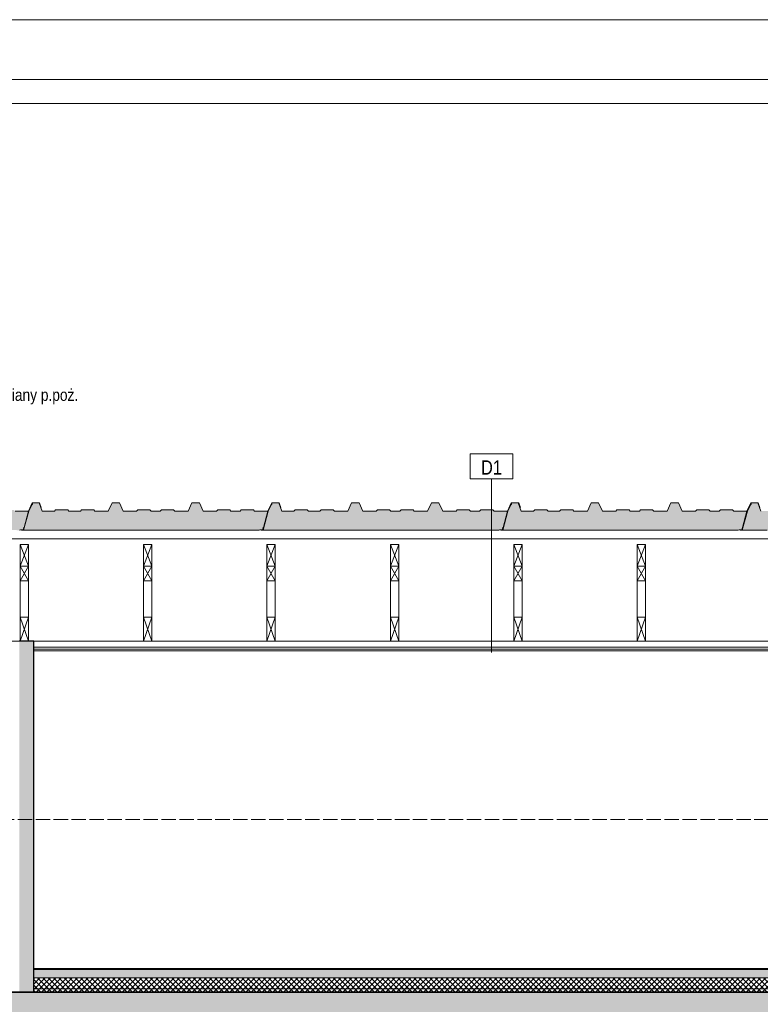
# Model space of a CAD drawing. Header units: millimetres. Extents: x 31175 to 52214, y -18116 to -5516.
# Tile 130 of 155: x 41549 to 42167, y -13252 to -12431. Entities that reach past the tile are written whole.
import ezdxf
from ezdxf import colors
from ezdxf.entities.mleader import LeaderData, LeaderLine
from ezdxf.math import Vec2, Vec3

# ---------------------------------------------------------------- set-up
doc = ezdxf.new("R2010")
doc.units = ezdxf.units.MM
doc.linetypes.add('ACAD_ISO02W100', pattern=[15, 12, -3])
for name, color, linetype, lineweight in [('A-konstrukcja-drewno', 134, 'Continuous', 20), ('A-kreskowanie', 253, 'Continuous', 0), ('A-opis', 130, 'Continuous', 9), ('A-sciana_osłonowa', 152, 'Continuous', 15), ('A_opis_warstw', 220, 'Continuous', 5), ('A_SCIANA_ISTN', 253, 'Continuous', 25), ('A_SCINAN_PROJ_DZIALOWA', 5, 'Continuous', 30), ('A_w_widoku', 253, 'Continuous', 13), ('elewacja_kolor', 253, 'Continuous', 0)]:
    doc.layers.add(name, color=color, linetype=linetype, lineweight=lineweight)
for name, color, linetype, lineweight, true_color in [('A_CIENKA_WARSTWY', 7, 'Continuous', 15, 0x3a3a92), ('A_SCIANA DO WYBURZENIA', 7, 'ACAD_ISO02W100', 18, 0xf7833b), ('r-ramka', 7, 'Continuous', 0, 0x727169), ('S_KRESKOWANIE_SC_ISTN', 7, 'Continuous', 0, 0x878787)]:
    doc.layers.add(name, color=color, linetype=linetype, lineweight=lineweight, true_color=true_color)
doc.styles.get("Standard").update_dxf_attribs({"font": 'ARIALN.TTF'})

msp = doc.modelspace()

# ---------------------------------------------------------------- hatches: boundary and pattern name
at = {"layer": 'A-kreskowanie', "true_color": 0xe06f1f}
h = msp.add_hatch(dxfattribs=at)
h.set_pattern_fill('HONEY', color=32, scale=0.5)
h.set_pattern_definition([(0, (1397.5111, -579.1227), (2.38125, 1.374815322), [1.5875, -3.175]), (120, (1397.5111, -579.1227), (-2.381249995, 1.37481533), [1.5875, -3.175]), (60, (1397.5111, -579.1227), (5e-09, 2.749630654), [-3.175, 1.5875])])
h.paths.add_polyline_path([(41556.03, -12840.84), (41544.93, -12840.84), (41543.93, -12839.84), (41533.83, -12839.84), (41532.83, -12840.84), (41529.01, -12840.84), (41525.2, -12840.84), (41524.2, -12839.84), (41514.1, -12839.84), (41513.1, -12840.84), (41501.95, -12840.84), (41498.81, -12834.02), (41498.53, -12833.84), (41492.83, -12833.84), (41492.54, -12834.02), (41489.41, -12840.84), (41478.26, -12840.84), (41477.26, -12839.84), (41467.16, -12839.84), (41466.16, -12840.84), (41462.34, -12840.84), (41458.53, -12840.84), (41457.53, -12839.84), (41447.43, -12839.84), (41446.43, -12840.84), (41435.28, -12840.84), (41432.14, -12834.02), (41431.86, -12833.84), (41426.16, -12833.84), (41425.88, -12834.02), (41422.74, -12840.84), (41411.59, -12840.84), (41410.59, -12839.84), (41400.49, -12839.84), (41399.49, -12840.84), (41389.89, -12840.84), (41388.89, -12839.84), (41378.79, -12839.84), (41377.79, -12840.84), (41367.59, -12840.84), (41365.11, -12834.02), (41364.84, -12833.84), (41359.84, -12833.84), (41359.56, -12834.02), (41359.27, -12834.63, -0.747137), (41358.87, -12835.5), (41356.35, -12840.9), (41352.08, -12856.84), (41352.81, -12856.84), (41352.81, -12856.64), (41359.48, -12856.64), (41359.48, -12856.84), (41366.14, -12856.84), (41366.14, -12856.64), (41372.81, -12856.64), (41372.81, -12856.84), (41379.47, -12856.84), (41379.47, -12856.64), (41386.14, -12856.64), (41386.14, -12856.84), (41392.81, -12856.84), (41392.81, -12856.64), (41399.47, -12856.64), (41399.47, -12856.84), (41406.14, -12856.84), (41406.14, -12856.64), (41412.81, -12856.64), (41412.81, -12856.84), (41419.47, -12856.84), (41419.47, -12856.64), (41426.14, -12856.64), (41426.14, -12856.84), (41432.81, -12856.84), (41432.81, -12856.64), (41439.47, -12856.64), (41439.47, -12856.84), (41446.14, -12856.84), (41446.14, -12856.64), (41452.81, -12856.64), (41452.81, -12856.84), (41459.47, -12856.84), (41459.47, -12856.64), (41466.14, -12856.64), (41466.14, -12856.84), (41472.81, -12856.84), (41472.81, -12856.64), (41479.47, -12856.64), (41479.47, -12856.84), (41486.14, -12856.84), (41486.14, -12856.64), (41492.81, -12856.64), (41492.81, -12856.84), (41499.47, -12856.84), (41499.47, -12856.64), (41506.14, -12856.64), (41506.14, -12856.84), (41512.81, -12856.84), (41512.81, -12856.64), (41519.47, -12856.64), (41519.47, -12856.84), (41526.14, -12856.84), (41526.14, -12856.64), (41532.81, -12856.64), (41532.81, -12856.84), (41539.47, -12856.84), (41539.47, -12856.64), (41546.14, -12856.64), (41546.14, -12856.84), (41548.76, -12856.84), (41549.36, -12856.37), (41551.67, -12856.37), (41551.92, -12856.17), (41552.39, -12854.43)])
h = msp.add_hatch(dxfattribs=at)
h.set_pattern_fill('HONEY', color=32, scale=0.5)
h.set_pattern_definition([(0, (1597.5111, -579.1227), (2.38125, 1.374815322), [1.5875, -3.175]), (120, (1597.5111, -579.1227), (-2.381249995, 1.37481533), [1.5875, -3.175]), (60, (1597.5111, -579.1227), (5e-09, 2.749630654), [-3.175, 1.5875])])
h.paths.add_polyline_path([(41756.03, -12840.84), (41744.93, -12840.84), (41743.93, -12839.84), (41733.83, -12839.84), (41732.83, -12840.84), (41729.01, -12840.84), (41725.2, -12840.84), (41724.2, -12839.84), (41714.1, -12839.84), (41713.1, -12840.84), (41701.95, -12840.84), (41698.81, -12834.02), (41698.53, -12833.84), (41692.83, -12833.84), (41692.54, -12834.02), (41689.41, -12840.84), (41678.26, -12840.84), (41677.26, -12839.84), (41667.16, -12839.84), (41666.16, -12840.84), (41662.34, -12840.84), (41658.53, -12840.84), (41657.53, -12839.84), (41647.43, -12839.84), (41646.43, -12840.84), (41635.28, -12840.84), (41632.14, -12834.02), (41631.86, -12833.84), (41626.16, -12833.84), (41625.88, -12834.02), (41622.74, -12840.84), (41611.59, -12840.84), (41610.59, -12839.84), (41600.49, -12839.84), (41599.49, -12840.84), (41589.89, -12840.84), (41588.89, -12839.84), (41578.79, -12839.84), (41577.79, -12840.84), (41567.59, -12840.84), (41565.11, -12834.02), (41564.84, -12833.84), (41559.84, -12833.84), (41559.56, -12834.02), (41559.27, -12834.63, -0.747137), (41558.87, -12835.5), (41556.35, -12840.9), (41552.08, -12856.84), (41552.81, -12856.84), (41552.81, -12856.64), (41559.48, -12856.64), (41559.48, -12856.84), (41566.14, -12856.84), (41566.14, -12856.64), (41572.81, -12856.64), (41572.81, -12856.84), (41579.47, -12856.84), (41579.47, -12856.64), (41586.14, -12856.64), (41586.14, -12856.84), (41592.81, -12856.84), (41592.81, -12856.64), (41599.47, -12856.64), (41599.47, -12856.84), (41606.14, -12856.84), (41606.14, -12856.64), (41612.81, -12856.64), (41612.81, -12856.84), (41619.47, -12856.84), (41619.47, -12856.64), (41626.14, -12856.64), (41626.14, -12856.84), (41632.81, -12856.84), (41632.81, -12856.64), (41639.47, -12856.64), (41639.47, -12856.84), (41646.14, -12856.84), (41646.14, -12856.64), (41652.81, -12856.64), (41652.81, -12856.84), (41659.47, -12856.84), (41659.47, -12856.64), (41666.14, -12856.64), (41666.14, -12856.84), (41672.81, -12856.84), (41672.81, -12856.64), (41679.47, -12856.64), (41679.47, -12856.84), (41686.14, -12856.84), (41686.14, -12856.64), (41692.81, -12856.64), (41692.81, -12856.84), (41699.47, -12856.84), (41699.47, -12856.64), (41706.14, -12856.64), (41706.14, -12856.84), (41712.81, -12856.84), (41712.81, -12856.64), (41719.47, -12856.64), (41719.47, -12856.84), (41726.14, -12856.84), (41726.14, -12856.64), (41732.81, -12856.64), (41732.81, -12856.84), (41739.47, -12856.84), (41739.47, -12856.64), (41746.14, -12856.64), (41746.14, -12856.84), (41748.76, -12856.84), (41749.36, -12856.37), (41751.67, -12856.37), (41751.92, -12856.17), (41752.39, -12854.43)])
h = msp.add_hatch(dxfattribs=at)
h.set_pattern_fill('HONEY', color=32, scale=0.5)
h.set_pattern_definition([(0, (1797.5111, -579.1227), (2.38125, 1.374815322), [1.5875, -3.175]), (120, (1797.5111, -579.1227), (-2.381249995, 1.37481533), [1.5875, -3.175]), (60, (1797.5111, -579.1227), (5e-09, 2.749630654), [-3.175, 1.5875])])
h.paths.add_polyline_path([(41956.03, -12840.84), (41944.93, -12840.84), (41943.93, -12839.84), (41933.83, -12839.84), (41932.83, -12840.84), (41929.01, -12840.84), (41925.2, -12840.84), (41924.2, -12839.84), (41914.1, -12839.84), (41913.1, -12840.84), (41901.95, -12840.84), (41898.81, -12834.02), (41898.53, -12833.84), (41892.83, -12833.84), (41892.54, -12834.02), (41889.41, -12840.84), (41878.26, -12840.84), (41877.26, -12839.84), (41867.16, -12839.84), (41866.16, -12840.84), (41862.34, -12840.84), (41858.53, -12840.84), (41857.53, -12839.84), (41847.43, -12839.84), (41846.43, -12840.84), (41835.28, -12840.84), (41832.14, -12834.02), (41831.86, -12833.84), (41826.16, -12833.84), (41825.88, -12834.02), (41822.74, -12840.84), (41811.59, -12840.84), (41810.59, -12839.84), (41800.49, -12839.84), (41799.49, -12840.84), (41789.89, -12840.84), (41788.89, -12839.84), (41778.79, -12839.84), (41777.79, -12840.84), (41767.59, -12840.84), (41765.11, -12834.02), (41764.84, -12833.84), (41759.84, -12833.84), (41759.56, -12834.02), (41759.27, -12834.63, -0.747137), (41758.87, -12835.5), (41756.35, -12840.9), (41752.08, -12856.84), (41752.81, -12856.84), (41752.81, -12856.64), (41759.48, -12856.64), (41759.48, -12856.84), (41766.14, -12856.84), (41766.14, -12856.64), (41772.81, -12856.64), (41772.81, -12856.84), (41779.47, -12856.84), (41779.47, -12856.64), (41786.14, -12856.64), (41786.14, -12856.84), (41792.81, -12856.84), (41792.81, -12856.64), (41799.47, -12856.64), (41799.47, -12856.84), (41806.14, -12856.84), (41806.14, -12856.64), (41812.81, -12856.64), (41812.81, -12856.84), (41819.47, -12856.84), (41819.47, -12856.64), (41826.14, -12856.64), (41826.14, -12856.84), (41832.81, -12856.84), (41832.81, -12856.64), (41839.47, -12856.64), (41839.47, -12856.84), (41846.14, -12856.84), (41846.14, -12856.64), (41852.81, -12856.64), (41852.81, -12856.84), (41859.47, -12856.84), (41859.47, -12856.64), (41866.14, -12856.64), (41866.14, -12856.84), (41872.81, -12856.84), (41872.81, -12856.64), (41879.47, -12856.64), (41879.47, -12856.84), (41886.14, -12856.84), (41886.14, -12856.64), (41892.81, -12856.64), (41892.81, -12856.84), (41899.47, -12856.84), (41899.47, -12856.64), (41906.14, -12856.64), (41906.14, -12856.84), (41912.81, -12856.84), (41912.81, -12856.64), (41919.47, -12856.64), (41919.47, -12856.84), (41926.14, -12856.84), (41926.14, -12856.64), (41932.81, -12856.64), (41932.81, -12856.84), (41939.47, -12856.84), (41939.47, -12856.64), (41946.14, -12856.64), (41946.14, -12856.84), (41948.76, -12856.84), (41949.36, -12856.37), (41951.67, -12856.37), (41951.92, -12856.17), (41952.39, -12854.43)])
h = msp.add_hatch(dxfattribs=at)
h.set_pattern_fill('HONEY', color=32, scale=0.5)
h.set_pattern_definition([(0, (1997.5111, -579.1227), (2.38125, 1.374815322), [1.5875, -3.175]), (120, (1997.5111, -579.1227), (-2.381249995, 1.37481533), [1.5875, -3.175]), (60, (1997.5111, -579.1227), (5e-09, 2.749630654), [-3.175, 1.5875])])
h.paths.add_polyline_path([(42156.03, -12840.84), (42144.93, -12840.84), (42143.93, -12839.84), (42133.83, -12839.84), (42132.83, -12840.84), (42129.01, -12840.84), (42125.2, -12840.84), (42124.2, -12839.84), (42114.1, -12839.84), (42113.1, -12840.84), (42101.95, -12840.84), (42098.81, -12834.02), (42098.53, -12833.84), (42092.83, -12833.84), (42092.54, -12834.02), (42089.41, -12840.84), (42078.26, -12840.84), (42077.26, -12839.84), (42067.16, -12839.84), (42066.16, -12840.84), (42062.34, -12840.84), (42058.53, -12840.84), (42057.53, -12839.84), (42047.43, -12839.84), (42046.43, -12840.84), (42035.28, -12840.84), (42032.14, -12834.02), (42031.86, -12833.84), (42026.16, -12833.84), (42025.88, -12834.02), (42022.74, -12840.84), (42011.59, -12840.84), (42010.59, -12839.84), (42000.49, -12839.84), (41999.49, -12840.84), (41989.89, -12840.84), (41988.89, -12839.84), (41978.79, -12839.84), (41977.79, -12840.84), (41967.59, -12840.84), (41965.11, -12834.02), (41964.84, -12833.84), (41959.84, -12833.84), (41959.56, -12834.02), (41959.27, -12834.63, -0.747137), (41958.87, -12835.5), (41956.35, -12840.9), (41952.08, -12856.84), (41952.81, -12856.84), (41952.81, -12856.64), (41959.48, -12856.64), (41959.48, -12856.84), (41966.14, -12856.84), (41966.14, -12856.64), (41972.81, -12856.64), (41972.81, -12856.84), (41979.47, -12856.84), (41979.47, -12856.64), (41986.14, -12856.64), (41986.14, -12856.84), (41992.81, -12856.84), (41992.81, -12856.64), (41999.47, -12856.64), (41999.47, -12856.84), (42006.14, -12856.84), (42006.14, -12856.64), (42012.81, -12856.64), (42012.81, -12856.84), (42019.47, -12856.84), (42019.47, -12856.64), (42026.14, -12856.64), (42026.14, -12856.84), (42032.81, -12856.84), (42032.81, -12856.64), (42039.47, -12856.64), (42039.47, -12856.84), (42046.14, -12856.84), (42046.14, -12856.64), (42052.81, -12856.64), (42052.81, -12856.84), (42059.47, -12856.84), (42059.47, -12856.64), (42066.14, -12856.64), (42066.14, -12856.84), (42072.81, -12856.84), (42072.81, -12856.64), (42079.47, -12856.64), (42079.47, -12856.84), (42086.14, -12856.84), (42086.14, -12856.64), (42092.81, -12856.64), (42092.81, -12856.84), (42099.47, -12856.84), (42099.47, -12856.64), (42106.14, -12856.64), (42106.14, -12856.84), (42112.81, -12856.84), (42112.81, -12856.64), (42119.47, -12856.64), (42119.47, -12856.84), (42126.14, -12856.84), (42126.14, -12856.64), (42132.81, -12856.64), (42132.81, -12856.84), (42139.47, -12856.84), (42139.47, -12856.64), (42146.14, -12856.64), (42146.14, -12856.84), (42148.76, -12856.84), (42149.36, -12856.37), (42151.67, -12856.37), (42151.92, -12856.17), (42152.39, -12854.43)])
h = msp.add_hatch(dxfattribs=at)
h.set_pattern_fill('HONEY', color=32, scale=0.5)
h.set_pattern_definition([(0, (2197.5111, -579.1227), (2.38125, 1.374815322), [1.5875, -3.175]), (120, (2197.5111, -579.1227), (-2.381249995, 1.37481533), [1.5875, -3.175]), (60, (2197.5111, -579.1227), (5e-09, 2.749630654), [-3.175, 1.5875])])
h.paths.add_polyline_path([(42356.03, -12840.84), (42344.93, -12840.84), (42343.93, -12839.84), (42333.83, -12839.84), (42332.83, -12840.84), (42329.01, -12840.84), (42325.2, -12840.84), (42324.2, -12839.84), (42314.1, -12839.84), (42313.1, -12840.84), (42301.95, -12840.84), (42298.81, -12834.02), (42298.53, -12833.84), (42292.83, -12833.84), (42292.54, -12834.02), (42289.41, -12840.84), (42278.26, -12840.84), (42277.26, -12839.84), (42267.16, -12839.84), (42266.16, -12840.84), (42262.34, -12840.84), (42258.53, -12840.84), (42257.53, -12839.84), (42247.43, -12839.84), (42246.43, -12840.84), (42235.28, -12840.84), (42232.14, -12834.02), (42231.86, -12833.84), (42226.16, -12833.84), (42225.88, -12834.02), (42222.74, -12840.84), (42211.59, -12840.84), (42210.59, -12839.84), (42200.49, -12839.84), (42199.49, -12840.84), (42189.89, -12840.84), (42188.89, -12839.84), (42178.79, -12839.84), (42177.79, -12840.84), (42167.59, -12840.84), (42165.11, -12834.02), (42164.84, -12833.84), (42159.84, -12833.84), (42159.56, -12834.02), (42159.27, -12834.63, -0.747137), (42158.87, -12835.5), (42156.35, -12840.9), (42152.08, -12856.84), (42152.81, -12856.84), (42152.81, -12856.64), (42159.48, -12856.64), (42159.48, -12856.84), (42166.14, -12856.84), (42166.14, -12856.64), (42172.81, -12856.64), (42172.81, -12856.84), (42179.47, -12856.84), (42179.47, -12856.64), (42186.14, -12856.64), (42186.14, -12856.84), (42192.81, -12856.84), (42192.81, -12856.64), (42199.47, -12856.64), (42199.47, -12856.84), (42206.14, -12856.84), (42206.14, -12856.64), (42212.81, -12856.64), (42212.81, -12856.84), (42219.47, -12856.84), (42219.47, -12856.64), (42226.14, -12856.64), (42226.14, -12856.84), (42232.81, -12856.84), (42232.81, -12856.64), (42239.47, -12856.64), (42239.47, -12856.84), (42246.14, -12856.84), (42246.14, -12856.64), (42252.81, -12856.64), (42252.81, -12856.84), (42259.47, -12856.84), (42259.47, -12856.64), (42266.14, -12856.64), (42266.14, -12856.84), (42272.81, -12856.84), (42272.81, -12856.64), (42279.47, -12856.64), (42279.47, -12856.84), (42286.14, -12856.84), (42286.14, -12856.64), (42292.81, -12856.64), (42292.81, -12856.84), (42299.47, -12856.84), (42299.47, -12856.64), (42306.14, -12856.64), (42306.14, -12856.84), (42312.81, -12856.84), (42312.81, -12856.64), (42319.47, -12856.64), (42319.47, -12856.84), (42326.14, -12856.84), (42326.14, -12856.64), (42332.81, -12856.64), (42332.81, -12856.84), (42339.47, -12856.84), (42339.47, -12856.64), (42346.14, -12856.64), (42346.14, -12856.84), (42348.76, -12856.84), (42349.36, -12856.37), (42351.67, -12856.37), (42351.92, -12856.17), (42352.39, -12854.43)])
at = {"layer": 'A-kreskowanie'}
h = msp.add_hatch(dxfattribs=at)
h.set_pattern_fill('DASH', color=256, scale=0.5, angle=45)
h.set_pattern_definition([(45, (7634.9126, 1437), (2e-16, 2.24506403), [1.5875, -1.5875])])
h.paths.add_polyline_path([(42619.88, -13223.49), (41560.47, -13223.49), (41560.47, -13230.49), (42619.88, -13230.49)])
h = msp.add_hatch(dxfattribs=at)
h.set_pattern_fill('ANSI37', color=256, angle=-90)
h.set_pattern_definition([(315, (7634.9126, 1431), (2.24506403, 2.24506403), []), (45, (7634.9126, 1431), (-2.24506403, 2.24506403), [])])
h.paths.add_polyline_path([(42619.88, -13230.49), (41560.47, -13230.49), (41560.47, -13242.49), (42619.88, -13242.49)])
at = {"layer": 'A_SCINAN_PROJ_DZIALOWA', "lineweight": 9, "true_color": 0x27773c, "transparency": 33554610}
h = msp.add_hatch(dxfattribs=at)
h.set_pattern_fill('GAZOBETON S100 ISO 1J', color=97, pattern_type=2)
h.set_pattern_definition([(15, (-1.139, -4.25), (3.882286, 14.4888864), [1.46647, -13.53353]), (15, (0.657, -2.453), (3.882286, 14.4888864), [1.46647, -13.53353]), (15, (-1.796, -1.796), (3.882286, 14.4888864), [1.46647, -13.53353]), (15, (0, 0), (3.882286, 14.4888864), [1.46647, -13.53353]), (15, (-2.453, 0.657), (3.882286, 14.4888864), [1.46647, -13.53353]), (75, (-2.833, -0.759), (-10.6066007, 10.6066014), [1.46647, -13.53353]), (75, (-2.176, -3.213), (-10.6066007, 10.6066014), [1.46647, -13.53353]), (75, (-0.38, -1.417), (-10.6066007, 10.6066014), [1.46647, -13.53353]), (75, (0.278, -3.87), (-10.6066007, 10.6066014), [1.46647, -13.53353]), (75, (2.074, -2.074), (-10.6066007, 10.6066014), [1.46647, -13.53353]), (315, (-2.176, -3.213), (14.4888866, 3.882285), [1.46647, -13.53353]), (315, (-2.833, -0.759), (14.4888866, 3.882285), [1.46647, -13.53353]), (315, (-0.38, -1.417), (14.4888866, 3.882285), [1.46647, -13.53353]), (315, (1.417, 0.38), (14.4888866, 3.882285), [1.46647, -13.53353]), (315, (-1.037, 1.037), (14.4888866, 3.882285), [1.46647, -13.53353]), (45, (0, 0), (4e-16, 4.49012806), [3.175, -3.175])])
h.paths.add_polyline_path([(41560.47, -12949.49), (41548.47, -12949.49), (41548.47, -13242.49), (41560.47, -13242.49)])
at = {"layer": 'S_KRESKOWANIE_SC_ISTN', "transparency": 33554559}
h = msp.add_hatch(color=256, dxfattribs=at)
h.dxf.hatch_style = 1
h.paths.add_polyline_path([(43012.47, -13255.73), (43002.47, -13242.49), (43000.47, -13242.49), (42769.88, -13242.49), (41343.13, -13242.49), (41333.13, -13255.73), (41333.13, -13266.49), (42159.47, -13266.49), (42159.47, -13356.49), (42184.47, -13356.49), (42184.47, -13266.49), (43012.47, -13266.49)])

# ---------------------------------------------------------------- linework, layer by layer
at = {"layer": 'A-konstrukcja-drewno', "lineweight": 9}
for points in [[(41549.09, -12868.64), (41556.09, -12868.64), (41556.09, -12898.92), (41549.09, -12898.92)], [(41652.15, -12868.64), (41659.15, -12868.64), (41659.15, -12898.92), (41652.15, -12898.92)], [(41755.22, -12868.64), (41762.22, -12868.64), (41762.22, -12898.92), (41755.22, -12898.92)], [(41858.28, -12868.64), (41865.28, -12868.64), (41865.28, -12898.92), (41858.28, -12898.92)], [(41961.34, -12868.64), (41968.34, -12868.64), (41968.34, -12898.92), (41961.34, -12898.92)], [(42064.4, -12868.64), (42071.4, -12868.64), (42071.4, -12898.92), (42064.4, -12898.92)], [(41549.09, -12929.49), (41556.09, -12929.49), (41556.09, -12949.49), (41549.09, -12949.49)], [(41652.15, -12929.49), (41659.15, -12929.49), (41659.15, -12949.49), (41652.15, -12949.49)], [(41755.22, -12929.49), (41762.22, -12929.49), (41762.22, -12949.49), (41755.22, -12949.49)], [(41858.28, -12929.49), (41865.28, -12929.49), (41865.28, -12949.49), (41858.28, -12949.49)], [(41961.34, -12929.49), (41968.34, -12929.49), (41968.34, -12949.49), (41961.34, -12949.49)], [(42064.4, -12929.49), (42071.4, -12929.49), (42071.4, -12949.49), (42064.4, -12949.49)]]:
    msp.add_lwpolyline(points, close=True, dxfattribs=at)
for points in [[(41556.09, -12868.64), (41549.09, -12886.71)], [(41556.09, -12886.71), (41549.09, -12868.64)], [(41659.15, -12868.64), (41652.15, -12886.71)], [(41659.15, -12886.71), (41652.15, -12868.64)], [(41762.22, -12868.64), (41755.22, -12886.71)], [(41762.22, -12886.71), (41755.22, -12868.64)], [(41865.28, -12868.64), (41858.28, -12886.71)], [(41865.28, -12886.71), (41858.28, -12868.64)], [(41968.34, -12868.64), (41961.34, -12886.71)], [(41968.34, -12886.71), (41961.34, -12868.64)], [(42071.4, -12868.64), (42064.4, -12886.71)], [(42071.4, -12886.71), (42064.4, -12868.64)], [(41549.09, -12886.71), (41556.09, -12886.71)], [(41556.09, -12886.71), (41549.09, -12898.92)], [(41556.09, -12898.92), (41549.09, -12886.71)], [(41652.15, -12886.71), (41659.15, -12886.71)], [(41659.15, -12886.71), (41652.15, -12898.92)], [(41659.15, -12898.92), (41652.15, -12886.71)], [(41755.22, -12886.71), (41762.22, -12886.71)], [(41762.22, -12886.71), (41755.22, -12898.92)], [(41762.22, -12898.92), (41755.22, -12886.71)], [(41858.28, -12886.71), (41865.28, -12886.71)], [(41865.28, -12886.71), (41858.28, -12898.92)], [(41865.28, -12898.92), (41858.28, -12886.71)], [(41961.34, -12886.71), (41968.34, -12886.71)], [(41968.34, -12886.71), (41961.34, -12898.92)], [(41968.34, -12898.92), (41961.34, -12886.71)], [(42064.4, -12886.71), (42071.4, -12886.71)], [(42071.4, -12886.71), (42064.4, -12898.92)], [(42071.4, -12898.92), (42064.4, -12886.71)], [(41556.09, -12929.49), (41549.09, -12949.49)], [(41556.09, -12949.49), (41549.09, -12929.49)], [(41659.15, -12929.49), (41652.15, -12949.49)], [(41659.15, -12949.49), (41652.15, -12929.49)], [(41762.22, -12929.49), (41755.22, -12949.49)], [(41762.22, -12949.49), (41755.22, -12929.49)], [(41865.28, -12929.49), (41858.28, -12949.49)], [(41865.28, -12949.49), (41858.28, -12929.49)], [(41968.34, -12929.49), (41961.34, -12949.49)], [(41968.34, -12949.49), (41961.34, -12929.49)], [(42071.4, -12929.49), (42064.4, -12949.49)], [(42071.4, -12949.49), (42064.4, -12929.49)]]:
    msp.add_lwpolyline(points, dxfattribs=at)
at = {"layer": 'A-sciana_osłonowa'}
for p, q in [((41556.35, -12840.9), (41552.08, -12856.84)), ((41556.03, -12840.84), (41552.39, -12854.43)), ((41756.35, -12840.9), (41752.08, -12856.84)), ((41756.03, -12840.84), (41752.39, -12854.43)), ((41956.35, -12840.9), (41952.08, -12856.84)), ((41956.03, -12840.84), (41952.39, -12854.43)), ((42156.35, -12840.9), (42152.08, -12856.84)), ((42156.03, -12840.84), (42152.39, -12854.43))]:
    msp.add_line(p, q, dxfattribs=at)
for points in [[(41566.83, -12837.78), (41565.46, -12834.02), (41565.19, -12833.84), (41559.49, -12833.84), (41559.21, -12834.02), (41556.03, -12840.84), (41544.93, -12840.84)], [(41548.76, -12856.84), (41549.36, -12856.37), (41551.67, -12856.37), (41551.92, -12856.17), (41552.39, -12854.43), (41552.19, -12854.38), (41551.93, -12855.35)], [(41549.81, -12856.37), (41550.41, -12856.84), (41552.81, -12856.84), (41552.81, -12856.84), (41552.81, -12856.64), (41559.48, -12856.64), (41559.48, -12856.84), (41566.14, -12856.84), (41566.14, -12856.64), (41572.81, -12856.64), (41572.81, -12856.84), (41579.47, -12856.84), (41579.47, -12856.64), (41586.14, -12856.64), (41586.14, -12856.84), (41592.81, -12856.84), (41592.81, -12856.64), (41599.47, -12856.64), (41599.47, -12856.84), (41606.14, -12856.84), (41606.14, -12856.64), (41612.81, -12856.64), (41612.81, -12856.84), (41619.47, -12856.84), (41619.47, -12856.64), (41626.14, -12856.64), (41626.14, -12856.84), (41632.81, -12856.84), (41632.81, -12856.64), (41639.47, -12856.64), (41639.47, -12856.84), (41646.14, -12856.84), (41646.14, -12856.64), (41652.81, -12856.64), (41652.81, -12856.84), (41659.47, -12856.84), (41659.47, -12856.64), (41666.14, -12856.64), (41666.14, -12856.84), (41672.81, -12856.84), (41672.81, -12856.64), (41679.47, -12856.64), (41679.47, -12856.84), (41686.14, -12856.84), (41686.14, -12856.64), (41692.81, -12856.64), (41692.81, -12856.84), (41699.47, -12856.84), (41699.47, -12856.64), (41706.14, -12856.64), (41706.14, -12856.84), (41712.81, -12856.84), (41712.81, -12856.64), (41719.47, -12856.64), (41719.47, -12856.84), (41726.14, -12856.84), (41726.14, -12856.64), (41732.81, -12856.64), (41732.81, -12856.84), (41739.47, -12856.84), (41739.47, -12856.64), (41746.14, -12856.64), (41746.14, -12856.84), (41748.76, -12856.84), (41749.36, -12856.37), (41751.67, -12856.37), (41751.92, -12856.17), (41752.39, -12854.43), (41752.19, -12854.38), (41751.93, -12855.35)], [(41749.81, -12856.37), (41750.41, -12856.84), (41752.81, -12856.84), (41752.81, -12856.84), (41752.81, -12856.64), (41759.48, -12856.64), (41759.48, -12856.84), (41766.14, -12856.84), (41766.14, -12856.64), (41772.81, -12856.64), (41772.81, -12856.84), (41779.47, -12856.84), (41779.47, -12856.64), (41786.14, -12856.64), (41786.14, -12856.84), (41792.81, -12856.84), (41792.81, -12856.64), (41799.47, -12856.64), (41799.47, -12856.84), (41806.14, -12856.84), (41806.14, -12856.64), (41812.81, -12856.64), (41812.81, -12856.84), (41819.47, -12856.84), (41819.47, -12856.64), (41826.14, -12856.64), (41826.14, -12856.84), (41832.81, -12856.84), (41832.81, -12856.64), (41839.47, -12856.64), (41839.47, -12856.84), (41846.14, -12856.84), (41846.14, -12856.64), (41852.81, -12856.64), (41852.81, -12856.84), (41859.47, -12856.84), (41859.47, -12856.64), (41866.14, -12856.64), (41866.14, -12856.84), (41872.81, -12856.84), (41872.81, -12856.64), (41879.47, -12856.64), (41879.47, -12856.84), (41886.14, -12856.84), (41886.14, -12856.64), (41892.81, -12856.64), (41892.81, -12856.84), (41899.47, -12856.84), (41899.47, -12856.64), (41906.14, -12856.64), (41906.14, -12856.84), (41912.81, -12856.84), (41912.81, -12856.64), (41919.47, -12856.64), (41919.47, -12856.84), (41926.14, -12856.84), (41926.14, -12856.64), (41932.81, -12856.64), (41932.81, -12856.84), (41939.47, -12856.84), (41939.47, -12856.64), (41946.14, -12856.64), (41946.14, -12856.84), (41948.76, -12856.84), (41949.36, -12856.37), (41951.67, -12856.37), (41951.92, -12856.17), (41952.39, -12854.43), (41952.19, -12854.38), (41951.93, -12855.35)], [(41949.81, -12856.37), (41950.41, -12856.84), (41952.81, -12856.84), (41952.81, -12856.84), (41952.81, -12856.64), (41959.48, -12856.64), (41959.48, -12856.84), (41966.14, -12856.84), (41966.14, -12856.64), (41972.81, -12856.64), (41972.81, -12856.84), (41979.47, -12856.84), (41979.47, -12856.64), (41986.14, -12856.64), (41986.14, -12856.84), (41992.81, -12856.84), (41992.81, -12856.64), (41999.47, -12856.64), (41999.47, -12856.84), (42006.14, -12856.84), (42006.14, -12856.64), (42012.81, -12856.64), (42012.81, -12856.84), (42019.47, -12856.84), (42019.47, -12856.64), (42026.14, -12856.64), (42026.14, -12856.84), (42032.81, -12856.84), (42032.81, -12856.64), (42039.47, -12856.64), (42039.47, -12856.84), (42046.14, -12856.84), (42046.14, -12856.64), (42052.81, -12856.64), (42052.81, -12856.84), (42059.47, -12856.84), (42059.47, -12856.64), (42066.14, -12856.64), (42066.14, -12856.84), (42072.81, -12856.84), (42072.81, -12856.64), (42079.47, -12856.64), (42079.47, -12856.84), (42086.14, -12856.84), (42086.14, -12856.64), (42092.81, -12856.64), (42092.81, -12856.84), (42099.47, -12856.84), (42099.47, -12856.64), (42106.14, -12856.64), (42106.14, -12856.84), (42112.81, -12856.84), (42112.81, -12856.64), (42119.47, -12856.64), (42119.47, -12856.84), (42126.14, -12856.84), (42126.14, -12856.64), (42132.81, -12856.64), (42132.81, -12856.84), (42139.47, -12856.84), (42139.47, -12856.64), (42146.14, -12856.64), (42146.14, -12856.84), (42148.76, -12856.84), (42149.36, -12856.37), (42151.67, -12856.37), (42151.92, -12856.17), (42152.39, -12854.43), (42152.19, -12854.38), (42151.93, -12855.35)], [(41949.81, -12856.37), (41950.41, -12856.84), (41952.81, -12856.84), (41952.81, -12856.84), (41952.81, -12856.64), (41959.48, -12856.64), (41959.48, -12856.84), (41966.14, -12856.84), (41966.14, -12856.64), (41972.81, -12856.64), (41972.81, -12856.84), (41979.47, -12856.84), (41979.47, -12856.64), (41986.14, -12856.64), (41986.14, -12856.84), (41992.81, -12856.84), (41992.81, -12856.64), (41999.47, -12856.64), (41999.47, -12856.84), (42006.14, -12856.84), (42006.14, -12856.64), (42012.81, -12856.64), (42012.81, -12856.84), (42019.47, -12856.84), (42019.47, -12856.64), (42026.14, -12856.64), (42026.14, -12856.84), (42032.81, -12856.84), (42032.81, -12856.64), (42039.47, -12856.64), (42039.47, -12856.84), (42046.14, -12856.84), (42046.14, -12856.64), (42052.81, -12856.64), (42052.81, -12856.84), (42059.47, -12856.84), (42059.47, -12856.64), (42066.14, -12856.64), (42066.14, -12856.84), (42072.81, -12856.84), (42072.81, -12856.64), (42079.47, -12856.64), (42079.47, -12856.84), (42086.14, -12856.84), (42086.14, -12856.64), (42092.81, -12856.64), (42092.81, -12856.84), (42099.47, -12856.84), (42099.47, -12856.64), (42106.14, -12856.64), (42106.14, -12856.84), (42112.81, -12856.84), (42112.81, -12856.64), (42119.47, -12856.64), (42119.47, -12856.84), (42126.14, -12856.84), (42126.14, -12856.64), (42132.81, -12856.64), (42132.81, -12856.84), (42139.47, -12856.84), (42139.47, -12856.64), (42146.14, -12856.64), (42146.14, -12856.84), (42148.76, -12856.84), (42149.36, -12856.37), (42151.67, -12856.37), (42151.92, -12856.17), (42152.39, -12854.43), (42152.19, -12854.38), (42151.93, -12855.35)], [(42149.81, -12856.37), (42150.41, -12856.84), (42152.81, -12856.84), (42152.81, -12856.84), (42152.81, -12856.64), (42159.48, -12856.64), (42159.48, -12856.84), (42166.14, -12856.84), (42166.14, -12856.64), (42172.81, -12856.64)]]:
    msp.add_lwpolyline(points, dxfattribs=at)
for points in [[(41766.83, -12837.78), (41765.46, -12834.02), (41765.19, -12833.84), (41759.49, -12833.84), (41759.21, -12834.02), (41756.03, -12840.84), (41744.93, -12840.84), (41743.93, -12839.84), (41733.83, -12839.84), (41732.83, -12840.84), (41729.01, -12840.84), (41725.2, -12840.84), (41724.2, -12839.84), (41714.1, -12839.84), (41713.1, -12840.84), (41701.95, -12840.84), (41698.81, -12834.02), (41698.53, -12833.84), (41692.83, -12833.84), (41692.54, -12834.02), (41689.41, -12840.84), (41678.26, -12840.84), (41677.26, -12839.84), (41667.16, -12839.84), (41666.16, -12840.84), (41662.34, -12840.84), (41658.53, -12840.84), (41657.53, -12839.84), (41647.43, -12839.84), (41646.43, -12840.84), (41635.28, -12840.84), (41632.14, -12834.02), (41631.86, -12833.84), (41626.16, -12833.84), (41625.88, -12834.02), (41622.74, -12840.84), (41611.59, -12840.84), (41610.59, -12839.84), (41600.49, -12839.84), (41599.49, -12840.84), (41589.89, -12840.84), (41588.89, -12839.84), (41578.79, -12839.84), (41577.79, -12840.84), (41567.59, -12840.84), (41565.11, -12834.02), (41564.84, -12833.84), (41559.84, -12833.84), (41559.56, -12834.02), (41559.27, -12834.63, -0.747137), (41558.87, -12835.5), (41556.35, -12840.9)], [(41966.83, -12837.78), (41965.46, -12834.02), (41965.19, -12833.84), (41959.49, -12833.84), (41959.21, -12834.02), (41956.03, -12840.84), (41944.93, -12840.84), (41943.93, -12839.84), (41933.83, -12839.84), (41932.83, -12840.84), (41929.01, -12840.84), (41925.2, -12840.84), (41924.2, -12839.84), (41914.1, -12839.84), (41913.1, -12840.84), (41901.95, -12840.84), (41898.81, -12834.02), (41898.53, -12833.84), (41892.83, -12833.84), (41892.54, -12834.02), (41889.41, -12840.84), (41878.26, -12840.84), (41877.26, -12839.84), (41867.16, -12839.84), (41866.16, -12840.84), (41862.34, -12840.84), (41858.53, -12840.84), (41857.53, -12839.84), (41847.43, -12839.84), (41846.43, -12840.84), (41835.28, -12840.84), (41832.14, -12834.02), (41831.86, -12833.84), (41826.16, -12833.84), (41825.88, -12834.02), (41822.74, -12840.84), (41811.59, -12840.84), (41810.59, -12839.84), (41800.49, -12839.84), (41799.49, -12840.84), (41789.89, -12840.84), (41788.89, -12839.84), (41778.79, -12839.84), (41777.79, -12840.84), (41767.59, -12840.84), (41765.11, -12834.02), (41764.84, -12833.84), (41759.84, -12833.84), (41759.56, -12834.02), (41759.27, -12834.63, -0.747137), (41758.87, -12835.5), (41756.35, -12840.9)], [(42166.83, -12837.78), (42165.46, -12834.02), (42165.19, -12833.84), (42159.49, -12833.84), (42159.21, -12834.02), (42156.03, -12840.84), (42144.93, -12840.84), (42143.93, -12839.84), (42133.83, -12839.84), (42132.83, -12840.84), (42129.01, -12840.84), (42125.2, -12840.84), (42124.2, -12839.84), (42114.1, -12839.84), (42113.1, -12840.84), (42101.95, -12840.84), (42098.81, -12834.02), (42098.53, -12833.84), (42092.83, -12833.84), (42092.54, -12834.02), (42089.41, -12840.84), (42078.26, -12840.84), (42077.26, -12839.84), (42067.16, -12839.84), (42066.16, -12840.84), (42062.34, -12840.84), (42058.53, -12840.84), (42057.53, -12839.84), (42047.43, -12839.84), (42046.43, -12840.84), (42035.28, -12840.84), (42032.14, -12834.02), (42031.86, -12833.84), (42026.16, -12833.84), (42025.88, -12834.02), (42022.74, -12840.84), (42011.59, -12840.84), (42010.59, -12839.84), (42000.49, -12839.84), (41999.49, -12840.84), (41989.89, -12840.84), (41988.89, -12839.84), (41978.79, -12839.84), (41977.79, -12840.84), (41967.59, -12840.84), (41965.11, -12834.02), (41964.84, -12833.84), (41959.84, -12833.84), (41959.56, -12834.02), (41959.27, -12834.63, -0.747137), (41958.87, -12835.5), (41956.35, -12840.9)], [(42167.59, -12840.84), (42165.11, -12834.02), (42164.84, -12833.84), (42159.84, -12833.84), (42159.56, -12834.02), (42159.27, -12834.63, -0.747137), (42158.87, -12835.5), (42156.35, -12840.9)]]:
    msp.add_lwpolyline(points, format="xyb", dxfattribs=at)
at = {"layer": 'A_CIENKA_WARSTWY'}
for points in [[(41352.13, -12949.49), (42995.47, -12949.49)], [(41560.47, -12954.49), (42619.88, -12954.49)], [(41560.47, -12955.99), (42619.88, -12955.99)], [(41560.47, -12957.49), (42619.88, -12957.49)], [(41560.47, -13222.49), (42619.88, -13222.49)], [(41560.47, -13223.49), (42619.88, -13223.49)], [(41560.47, -13230.49), (42619.88, -13230.49)], [(41560.47, -13239.49), (42619.88, -13239.49)], [(41560.47, -13242.49), (42619.88, -13242.49)]]:
    msp.add_lwpolyline(points, dxfattribs=at)
at = {"layer": 'A_opis_warstw'}
msp.add_lwpolyline([(41924.87, -12813.93), (41924.87, -12792.98), (41960.53, -12792.98), (41960.53, -12813.93)], close=True, dxfattribs=at)
msp.add_lwpolyline([(41942.7, -12813.93), (41942.7, -12958.99)], dxfattribs=at)
at = {"layer": 'A_SCIANA DO WYBURZENIA', "transparency": 33554687}
msp.add_lwpolyline([(41314.15, -13222.49), (41314.15, -13068.23), (41352.13, -13068.23), (41352.13, -13098.23), (43051.47, -13098.23)], dxfattribs=at)
at = {"layer": 'A_SCIANA_ISTN'}
for points in [[(43016.13, -13242.49), (41314.13, -13242.49), (41314.13, -13563.49)], [(41339.47, -13242.49), (43012.47, -13242.49)]]:
    msp.add_lwpolyline(points, dxfattribs=at)
at = {"layer": 'A_SCINAN_PROJ_DZIALOWA'}
for points in [[(41560.47, -12949.49), (41548.47, -12949.49)], [(41560.47, -13242.49), (41560.47, -12949.49)]]:
    msp.add_lwpolyline(points, dxfattribs=at)
at = {"layer": 'A_w_widoku', "lineweight": 9}
for points in [[(41556.09, -12898.92), (41549.09, -12898.92), (41549.09, -12929.49), (41556.09, -12929.49)], [(41659.15, -12898.92), (41652.15, -12898.92), (41652.15, -12929.49), (41659.15, -12929.49)], [(41762.22, -12898.92), (41755.22, -12898.92), (41755.22, -12929.49), (41762.22, -12929.49)], [(41865.28, -12898.92), (41858.28, -12898.92), (41858.28, -12929.49), (41865.28, -12929.49)], [(41968.34, -12898.92), (41961.34, -12898.92), (41961.34, -12929.49), (41968.34, -12929.49)], [(42071.4, -12898.92), (42064.4, -12898.92), (42064.4, -12929.49), (42071.4, -12929.49)]]:
    msp.add_lwpolyline(points, close=True, dxfattribs=at)
at = {"layer": 'elewacja_kolor'}
msp.add_lwpolyline([(41348.47, -12863.89), (43000.47, -12863.89)], dxfattribs=at)
at = {"layer": 'r-ramka'}
for points in [[(43923.82, -13915.73), (43923.82, -12430.73), (39215.12, -12430.73), (39215.12, -13915.73)], [(43873.82, -13865.73), (43873.82, -12480.73), (39265.12, -12480.73), (39265.12, -13865.73), (43873.82, -13865.73), (43873.82, -12480.73)], [(43853.82, -13845.73), (43853.82, -12500.73), (39285.12, -12500.73), (39285.12, -13845.73), (43853.82, -13845.73), (43853.82, -12500.73)]]:
    msp.add_lwpolyline(points, dxfattribs=at)

# ---------------------------------------------------------------- texts
at = {"layer": 'A_opis_warstw', "insert": (41942.7, -12804.45), "char_height": 12, "attachment_point": 5}
msp.add_mtext_dynamic_manual_height_columns('D1', width=38.4706, gutter_width=12.5, heights=[0], dxfattribs=at)

# ---------------------------------------------------------------- leaders
at = {"layer": 'A-opis', "lineweight": 9}
ml = msp.add_multileader_mtext('Standard', dxfattribs=at)
ml.set_content('obróbka blacharska attyki ściany p.poż.\\Pkolor: ciemno szary', color=256)
ml.set_leader_properties()
ml.build(insert=Vec2(0, 0))
ml.multileader.update_dxf_attribs({"dogleg_length": 85.05, "arrow_head_size": 8})
ctx = ml.context
ctx.base_point, ctx.char_height, ctx.arrow_head_size, ctx.plane_origin = Vec3(41395.69, -12745.34), 10, 8, Vec3(41354.89, -12841.06)
notes = []
notes.append((ctx, [(0, (1, 1, 0), (41354.89, -12745.34), (1, 0), 40.79, [(0, [(41355.6, -12803.07)], 0, [])])]))
ctx.mtext.insert, ctx.mtext.flow_direction = Vec3(41397.69, -12738.87), 5
for ctx, leaders in notes:
    for number, flags, end, landing, length, lines in leaders:
        leader = LeaderData()
        leader.index, (leader.has_last_leader_line, leader.has_dogleg_vector, leader.attachment_direction) = number, flags
        leader.last_leader_point, leader.dogleg_vector, leader.dogleg_length = Vec3(end), Vec3(landing), length
        for number, points, colour, breaks in lines:
            line = LeaderLine()
            line.index, line.vertices, line.color, line.breaks = number, Vec3.list(points), colors.encode_raw_color(colour), breaks
            leader.lines.append(line)
        ctx.leaders.append(leader)

doc.saveas('drawing.dxf')
